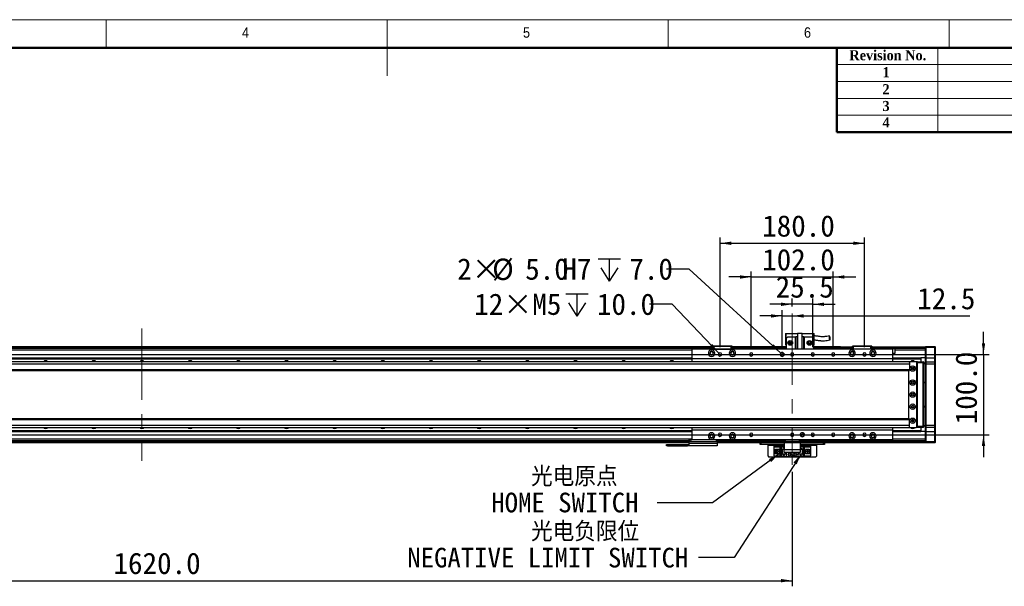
# Model space of a CAD drawing. Header units: millimetres. Extents: x 35 to 2905, y 35 to 2044.
# Tile 7 of 8: x 1012 to 2239, y 1338 to 2044. Entities that reach past the tile are written whole.
import ezdxf

# ---------------------------------------------------------------- set-up
doc = ezdxf.new("R2010")
doc.units = ezdxf.units.MM
doc.header["$LTSCALE"] = 7
doc.linetypes.add('CENTERX2', pattern=[20.32, 12.7, -2.54, 2.54, -2.54])
doc.layers.add('DIMNS', color=7, linetype='Continuous')
doc.styles.add('SLDTEXTSTYLE1', font='Gothic.ttf', dxfattribs={"width": 0.913})
doc.styles.add('SLDTEXTSTYLE2', font='timesbd.ttf', dxfattribs={"width": 0.933})
doc.styles.add('SLDTEXTSTYLE8', font='txt')
doc.styles.add('SLDTEXTSTYLE9', font='txt', dxfattribs={"bigfont": 'bigfont'})
doc.dimstyles.new('SLDDIMSTYLE0', dxfattribs={"dimtxt": 26.6, "dimasz": 14, "dimexe": 0, "dimexo": 0.0625, "dimgap": 6.65, "dimtad": 2, "dimdec": 1, "dimrnd": 1e-09, "dimzin": 4, "dimdsep": 46, "dimtxsty": 'SLDTEXTSTYLE8', "dimsah": 1, "dimcen": 0.09, "dimadec": 0, "dimazin": 1, "dimtfac": 1, "dimtdec": 1, "dimtofl": 0, "dimtmove": 0, "dimatfit": 3, "dimfxl": 0, "dimfrac": 2, "dimtolj": 1, "dimtzin": 12, "dimarcsym": 0})
doc.dimstyles.new('SLDDIMSTYLE1', dxfattribs={"dimtxt": 26.6, "dimasz": 14, "dimexe": 0, "dimexo": 0.0625, "dimgap": 6.65, "dimtad": 2, "dimdec": 1, "dimrnd": 1e-09, "dimzin": 4, "dimdsep": 46, "dimtxsty": 'SLDTEXTSTYLE8', "dimsah": 1, "dimcen": 0.09, "dimadec": 0, "dimazin": 1, "dimtfac": 1, "dimtdec": 1, "dimtmove": 0, "dimatfit": 0, "dimfxl": 0, "dimfrac": 2, "dimtolj": 1, "dimtzin": 12, "dimarcsym": 0})
doc.dimstyles.new('SLDDIMSTYLE2', dxfattribs={"dimtxt": 0.18, "dimasz": 14, "dimexe": 0, "dimexo": 0.0625, "dimgap": 0, "dimtad": 0, "dimtih": 1, "dimtoh": 1, "dimdec": 0, "dimrnd": 1e-09, "dimzin": 0, "dimdsep": 46, "dimtxsty": 'Standard', "dimsah": 1, "dimcen": 0.09, "dimadec": 0, "dimazin": 0, "dimtfac": 14, "dimtdec": 0, "dimtofl": 0, "dimtmove": 0, "dimatfit": 3, "dimfxl": 0, "dimfrac": 2, "dimtolj": 1, "dimtzin": 0, "dimarcsym": 0})
doc.dimstyles.new('SLDDIMSTYLE3', dxfattribs={"dimtxt": 26.6, "dimasz": 14, "dimexe": 0, "dimexo": 0.0625, "dimgap": 6.65, "dimtad": 2, "dimdec": 1, "dimrnd": 1e-09, "dimzin": 12, "dimdsep": 46, "dimtxsty": 'SLDTEXTSTYLE8', "dimsah": 1, "dimcen": 0.09, "dimadec": 0, "dimazin": 3, "dimtfac": 1, "dimtdec": 1, "dimtmove": 0, "dimatfit": 0, "dimfxl": 0, "dimfrac": 2, "dimtolj": 1, "dimtzin": 12, "dimarcsym": 0})
doc.dimstyles.new('SLDDIMSTYLE7', dxfattribs={"dimtxt": 26.6, "dimasz": 14, "dimexe": 0, "dimexo": 0.0625, "dimgap": 6.65, "dimtad": 0, "dimtih": 1, "dimtoh": 1, "dimdec": 1, "dimrnd": 1e-09, "dimzin": 4, "dimdsep": 46, "dimtxsty": 'SLDTEXTSTYLE8', "dimsah": 1, "dimcen": 0, "dimadec": 0, "dimazin": 1, "dimtfac": 1, "dimtdec": 1, "dimtofl": 0, "dimtmove": 0, "dimatfit": 3, "dimfxl": 0, "dimfrac": 2, "dimtolj": 1, "dimtzin": 12, "dimarcsym": 0})
doc.dimstyles.new('SLDDIMSTYLE8', dxfattribs={"dimtxt": 26.6, "dimasz": 14, "dimexe": 0, "dimexo": 0.0625, "dimgap": 6.65, "dimtad": 0, "dimtih": 1, "dimtoh": 1, "dimdec": 1, "dimrnd": 1e-09, "dimzin": 12, "dimdsep": 46, "dimtxsty": 'SLDTEXTSTYLE8', "dimsah": 1, "dimcen": 0, "dimadec": 0, "dimazin": 3, "dimtfac": 1, "dimtdec": 1, "dimtofl": 0, "dimtmove": 0, "dimatfit": 3, "dimfxl": 0, "dimfrac": 2, "dimtolj": 1, "dimtzin": 12, "dimarcsym": 0})

# ---------------------------------------------------------------- blocks, each defined once
blk = doc.blocks.new('_D_24')
at = {"layer": 'DIMNS'}
for p, q in [((2212.8, 1627), (2212.8, 1655)), ((453.5, 1627), (2219.8, 1627)), ((2212.8, 1627), (2212.8, 1527)), ((453.5, 1527), (2219.8, 1527)), ((2212.8, 1527), (2212.8, 1499))]:
    blk.add_line(p, q, dxfattribs=at)
for points in [[(2212.8, 1627), (2214.9, 1641), (2210.7, 1641)], [(2212.8, 1527), (2210.7, 1513), (2214.9, 1513)]]:
    blk.add_solid(points, dxfattribs=at)
at = {"layer": 'DIMNS', "insert": (2177.9, 1540), "char_height": 26.6, "attachment_point": 1, "rotation": 90, "style": 'SLDTEXTSTYLE8'}
blk.add_mtext('100.0', dxfattribs=at)
blk = doc.blocks.new('_D_29')
at = {"layer": 'DIMNS'}
for p, q in [((1923.6, 1635.9), (1923.6, 1730.5)), ((2025.6, 1635.9), (2025.6, 1730.5)), ((1923.6, 1723.5), (1895.6, 1723.5)), ((1923.6, 1723.5), (2025.6, 1723.5)), ((2025.6, 1723.5), (2053.6, 1723.5))]:
    blk.add_line(p, q, dxfattribs=at)
for points in [[(1923.6, 1723.5), (1909.6, 1725.6), (1909.6, 1721.4)], [(2025.6, 1723.5), (2039.6, 1721.4), (2039.6, 1725.6)]]:
    blk.add_solid(points, dxfattribs=at)
at = {"layer": 'DIMNS', "insert": (1937.1, 1758.4), "char_height": 26.6, "attachment_point": 1, "style": 'SLDTEXTSTYLE8'}
blk.add_mtext('102.0', dxfattribs=at)
blk = doc.blocks.new('_D_30')
at = {"layer": 'DIMNS'}
for p, q in [((1884.6, 1635.9), (1884.6, 1772.5)), ((2064.6, 1635.9), (2064.6, 1772.5)), ((1884.6, 1765.5), (2064.6, 1765.5))]:
    blk.add_line(p, q, dxfattribs=at)
for points in [[(1884.6, 1765.5), (1898.6, 1763.4), (1898.6, 1767.6)], [(2064.6, 1765.5), (2050.6, 1767.6), (2050.6, 1763.4)]]:
    blk.add_solid(points, dxfattribs=at)
at = {"layer": 'DIMNS', "insert": (1937.1, 1800.4), "char_height": 26.6, "attachment_point": 1, "style": 'SLDTEXTSTYLE8'}
blk.add_mtext('180.0', dxfattribs=at)
blk = doc.blocks.new('_D_31')
at = {"layer": 'DIMNS'}
for p, q in [((1962.1, 1635.9), (1962.1, 1682)), ((1962.1, 1675), (1934.1, 1675)), ((1962.1, 1675), (1974.6, 1675)), ((1974.6, 1675), (2195.9, 1675))]:
    blk.add_line(p, q, dxfattribs=at)
for points in [[(1962.1, 1675), (1948.1, 1677.1), (1948.1, 1672.9)], [(1974.6, 1675), (1988.6, 1672.9), (1988.6, 1677.1)]]:
    blk.add_solid(points, dxfattribs=at)
at = {"layer": 'DIMNS', "insert": (2130.3, 1709.9), "char_height": 26.6, "attachment_point": 1, "style": 'SLDTEXTSTYLE8'}
blk.add_mtext('12.5', dxfattribs=at)
blk = doc.blocks.new('_D_32')
at = {"layer": 'DIMNS'}
for p, q in [((1974.6, 1686.8), (1974.6, 1696.5)), ((2000.1, 1635.9), (2000.1, 1696.5)), ((1974.6, 1689.5), (1946.6, 1689.5)), ((2000.1, 1689.5), (1974.6, 1689.5)), ((2000.1, 1689.5), (2028.1, 1689.5))]:
    blk.add_line(p, q, dxfattribs=at)
for points in [[(1974.6, 1689.5), (1960.6, 1691.6), (1960.6, 1687.4)], [(2000.1, 1689.5), (2014.1, 1687.4), (2014.1, 1691.6)]]:
    blk.add_solid(points, dxfattribs=at)
at = {"layer": 'DIMNS', "insert": (1953.9, 1724.4), "char_height": 26.6, "attachment_point": 1, "style": 'SLDTEXTSTYLE8'}
blk.add_mtext('25.5', dxfattribs=at)
blk = doc.blocks.new('SW_SYMBOL_HOLE_DEPTH')
at = {"layer": 'DIMNS', "color": 0}
for p, q in [((0, 6125), (5600, 6125)), ((2800, 6125), (2800, 525)), ((700, 3885), (2800, 525)), ((4900, 3885), (2800, 525))]:
    blk.add_line(p, q, dxfattribs=at)
blk = doc.blocks.new('_D_33')
at = {"layer": 'DIMNS'}
for p, q in [((1846, 1733.4), (1818, 1733.4)), ((1960.2, 1628.7), (1846, 1733.4))]:
    blk.add_line(p, q, dxfattribs=at)
blk.add_solid([(1960.2, 1628.7), (1951.3, 1639.7), (1948.5, 1636.6)], dxfattribs=at)
at = {"layer": 'DIMNS', "xscale": 0.004985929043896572, "yscale": 0.004985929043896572, "zscale": 0.004985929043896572}
blk.add_blockref('SW_SYMBOL_HOLE_DEPTH', (1732.7, 1715.6), dxfattribs=at)
at = {"layer": 'DIMNS', "char_height": 26.6, "attachment_point": 1, "style": 'SLDTEXTSTYLE8'}
for s, insert in [('2×', (1557.2, 1746.7)), ('%%c', (1600.8, 1746.4)), ('5.0', (1641.9, 1746.7)), ('H7', (1688.2, 1746.7)), ('7.0', (1771.7, 1746.7))]:
    blk.add_mtext(s, dxfattribs=dict(at, insert=insert))
blk = doc.blocks.new('_D_34')
at = {"layer": 'DIMNS'}
for p, q in [((1974.6, 1480.6), (1974.6, 1338.2)), ((354.6, 1467.1), (354.6, 1338.2)), ((354.6, 1345.2), (1974.6, 1345.2))]:
    blk.add_line(p, q, dxfattribs=at)
for points in [[(354.6, 1345.2), (368.6, 1343.1), (368.6, 1347.3)], [(1974.6, 1345.2), (1960.6, 1347.3), (1960.6, 1343.1)]]:
    blk.add_solid(points, dxfattribs=at)
at = {"layer": 'DIMNS', "insert": (1129.1, 1380.1), "char_height": 26.6, "attachment_point": 1, "style": 'SLDTEXTSTYLE8'}
blk.add_mtext('1620.0', dxfattribs=at)
blk = doc.blocks.new('_D_35')
at = {"layer": 'DIMNS'}
for p, q in [((1824.9, 1689.5), (1796.9, 1689.5)), ((1883.1, 1628.5), (1824.9, 1689.5))]:
    blk.add_line(p, q, dxfattribs=at)
blk.add_solid([(1883.1, 1628.5), (1875, 1640.1), (1871.9, 1637.2)], dxfattribs=at)
at = {"layer": 'DIMNS', "xscale": 0.004985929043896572, "yscale": 0.004985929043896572, "zscale": 0.004985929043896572}
blk.add_blockref('SW_SYMBOL_HOLE_DEPTH', (1692.4, 1671.9), dxfattribs=at)
at = {"layer": 'DIMNS', "char_height": 26.6, "attachment_point": 1, "style": 'SLDTEXTSTYLE8'}
for s, insert in [('12×M5', (1578.4, 1702.9)), ('10.0', (1731.3, 1702.9))]:
    blk.add_mtext(s, dxfattribs=dict(at, insert=insert))
blk = doc.blocks.new('SW_NOTE_6')
at = {"layer": 'DIMNS', "color": 0, "char_height": 24.5, "attachment_point": 2}
for s, insert, style in [(' 光电原点', (-114.1, 45.2), 'SLDTEXTSTYLE9'), ('HOME SWITCH', (-114.9, 12.8), 'SLDTEXTSTYLE8')]:
    blk.add_mtext(s, dxfattribs=dict(at, insert=insert, style=style))
blk = doc.blocks.new('SW_NOTE_7')
at = {"layer": 'DIMNS', "color": 0, "char_height": 24.5, "attachment_point": 2}
for s, insert, style in [('    光电负限位', (-185.1, 44.7), 'SLDTEXTSTYLE9'), ('NEGATIVE LIMIT SWITCH', (-187.9, 12.3), 'SLDTEXTSTYLE8')]:
    blk.add_mtext(s, dxfattribs=dict(at, insert=insert, style=style))
blk = doc.blocks.new('SW_DOWELSYMBOL_5')
at = {"linetype": 'Continuous', "lineweight": 18}
h = blk.add_hatch(color=0, dxfattribs=at)
edge = h.paths.add_edge_path(flags=0)
edge.add_arc((0, 0), 2.5, 180, 270)
edge.add_line((0, -2.5), (0, 0))
edge.add_line((0, 0), (-2.5, 0))
h = blk.add_hatch(color=0, dxfattribs=at)
edge = h.paths.add_edge_path(flags=0)
edge.add_arc((0, 0), 2.5, 0, 90)
edge.add_line((0, 2.5), (0, 0))
edge.add_line((0, 0), (2.5, 0))
at = {"layer": 'DIMNS', "color": 0}
blk.add_circle((0, 0), 2.5, dxfattribs=at)
blk = doc.blocks.new('SW_DOWELSYMBOL_6')
at = {"linetype": 'Continuous', "lineweight": 18}
h = blk.add_hatch(color=0, dxfattribs=at)
edge = h.paths.add_edge_path(flags=0)
edge.add_arc((0, 0), 2.5, 180, 270)
edge.add_line((0, -2.5), (0, 0))
edge.add_line((0, 0), (-2.5, 0))
h = blk.add_hatch(color=0, dxfattribs=at)
edge = h.paths.add_edge_path(flags=0)
edge.add_arc((0, 0), 2.5, 0, 90)
edge.add_line((0, 2.5), (0, 0))
edge.add_line((0, 0), (2.5, 0))
at = {"layer": 'DIMNS', "color": 0}
blk.add_circle((0, 0), 2.5, dxfattribs=at)

msp = doc.modelspace()

# ---------------------------------------------------------------- linework, layer by layer
at = {"color": 7, "linetype": 'Continuous', "lineweight": 18}
for p, q in [((2905, 2044), (35, 2044)), ((1120, 2009), (1120, 2044)), ((1470, 2044), (1470, 1974)), ((1820, 2009), (1820, 2044)), ((2170, 2044), (2170, 2009)), ((70, 2009), (2870, 2009)), ((2156, 2009), (2156, 1904)), ((2030, 1988), (2870, 1988)), ((2030, 1967), (2870, 1967)), ((2030, 1946), (2870, 1946)), ((2030, 1925), (2870, 1925))]:
    msp.add_line(p, q, dxfattribs=at)
at = {"color": 7, "linetype": 'Continuous', "lineweight": 50}
for p, q in [((2870, 2009), (70, 2009)), ((2030, 2009), (2030, 1904)), ((2870, 1904), (2030, 1904))]:
    msp.add_line(p, q, dxfattribs=at)
at = {"color": 7, "linetype": 'Continuous', "lineweight": 25}
for p, q in [((1966.07, 1653.28), (1967.07, 1653.28)), ((1966.07, 1653.28), (1966.07, 1638.88)), ((1967.07, 1646.88), (1967.07, 1653.28)), ((1967.07, 1653.28), (1981.07, 1653.28)), ((1969.07, 1648.88), (1967.07, 1646.88)), ((1967.07, 1646.88), (1967.07, 1633.48)), ((1969.07, 1648.88), (1978.57, 1648.88)), ((1978.57, 1633.48), (1978.57, 1648.88)), ((1978.57, 1648.88), (1979.07, 1648.88)), ((1979.07, 1648.88), (1979.07, 1633.48)), ((1981.07, 1648.88), (1979.07, 1648.88)), ((1981.07, 1653.48), (1981.07, 1633.48)), ((1981.07, 1653.48), (1987.07, 1653.48)), ((1987.07, 1633.48), (1987.07, 1653.48)), ((1987.07, 1653.28), (2001.07, 1653.28)), ((1989.07, 1648.88), (1987.07, 1648.88)), ((1989.07, 1633.48), (1989.07, 1648.88)), ((1989.07, 1648.88), (1989.57, 1648.88)), ((1989.57, 1648.88), (1999.07, 1648.88)), ((1989.57, 1648.88), (1989.57, 1633.48)), ((2001.07, 1646.88), (1999.07, 1648.88)), ((2001.07, 1653.28), (2002.07, 1653.28)), ((2001.07, 1653.28), (2001.07, 1646.88)), ((2001.07, 1646.88), (2001.07, 1633.48)), ((2002.07, 1638.88), (2002.07, 1653.28)), ((453.57, 1636.78), (1875.57, 1636.78)), ((453.57, 1636.58), (1875.57, 1636.58)), ((453.57, 1636.48), (1875.57, 1636.48)), ((1875.57, 1634.49), (453.57, 1634.49)), ((2099.57, 1633.48), (1849.57, 1633.48)), ((1849.57, 1633.48), (1849.57, 1621.48)), ((1875.57, 1637.19), (1875.87, 1637.49)), ((1875.57, 1633.49), (1875.57, 1637.19)), ((1876.57, 1637.19), (1875.57, 1637.19)), ((1876.57, 1633.49), (1875.57, 1633.49)), ((1875.57, 1633.49), (1875.57, 1633.48)), ((1875.87, 1637.49), (1876.7, 1637.49)), ((1876.57, 1637.19), (1876.7, 1637.49)), ((1876.57, 1637.19), (1876.57, 1633.49)), ((1898.57, 1637.19), (1876.57, 1637.19)), ((1876.57, 1633.49), (1898.57, 1633.49)), ((1876.7, 1637.49), (1898.45, 1637.49)), ((1898.57, 1637.19), (1898.45, 1637.49)), ((1898.45, 1637.49), (1899.27, 1637.49)), ((1898.57, 1633.49), (1898.57, 1637.19)), ((1899.57, 1637.19), (1898.57, 1637.19)), ((1899.57, 1633.49), (1898.57, 1633.49)), ((1899.27, 1637.49), (1899.57, 1637.19)), ((1899.57, 1637.19), (1899.57, 1633.49)), ((1899.57, 1636.78), (1967.07, 1636.78)), ((1899.57, 1636.58), (1967.07, 1636.58)), ((1899.57, 1636.48), (1967.07, 1636.48)), ((1967.07, 1634.49), (1899.57, 1634.49)), ((1899.57, 1633.49), (1899.57, 1633.48)), ((1966.07, 1638.88), (1967.07, 1638.88)), ((2001.07, 1638.88), (2002.07, 1638.88)), ((2001.07, 1636.78), (2034.57, 1636.78)), ((2001.07, 1636.58), (2034.57, 1636.58)), ((2001.07, 1636.48), (2049.57, 1636.48)), ((2049.57, 1634.49), (2001.07, 1634.49)), ((2034.57, 1636.78), (2034.57, 1636.58)), ((2034.57, 1636.48), (2034.57, 1636.58)), ((2049.57, 1637.18), (2049.87, 1637.48)), ((2049.57, 1633.48), (2049.57, 1637.18)), ((2050.57, 1637.18), (2049.57, 1637.18)), ((2049.87, 1637.48), (2050.7, 1637.48)), ((2050.57, 1637.18), (2050.7, 1637.48)), ((2050.57, 1637.18), (2050.57, 1633.48)), ((2072.57, 1637.18), (2050.57, 1637.18)), ((2050.7, 1637.48), (2072.45, 1637.48)), ((2072.57, 1637.18), (2072.45, 1637.48)), ((2072.45, 1637.48), (2073.27, 1637.48)), ((2072.57, 1633.48), (2072.57, 1637.18)), ((2073.57, 1637.18), (2072.57, 1637.18)), ((2073.27, 1637.48), (2073.57, 1637.18)), ((2073.57, 1637.18), (2073.57, 1633.48)), ((2073.57, 1636.48), (2140.57, 1636.48)), ((2140.57, 1634.49), (2073.57, 1634.49)), ((2099.57, 1633.48), (2099.57, 1621.48)), ((2140.57, 1632.49), (2102.21, 1632.49)), ((2102.21, 1632.49), (2102.21, 1628.38)), ((2140.57, 1636.68), (2140.87, 1636.98)), ((2140.57, 1635.48), (2140.57, 1636.68)), ((2140.57, 1635.48), (2140.87, 1635.48)), ((2140.57, 1622.98), (2140.57, 1635.48)), ((2140.87, 1636.98), (2140.87, 1635.48)), ((2140.87, 1636.98), (2152.27, 1636.98)), ((2140.87, 1635.48), (2140.87, 1622.98)), ((2152.27, 1635.48), (2140.87, 1635.48)), ((2152.27, 1635.48), (2152.27, 1636.98)), ((2152.27, 1636.98), (2152.57, 1636.68)), ((2152.27, 1622.98), (2152.27, 1635.48)), ((2152.27, 1635.48), (2152.57, 1635.48)), ((2152.57, 1636.68), (2152.57, 1635.48)), ((2152.57, 1635.48), (2152.57, 1622.98)), ((479.57, 1622.99), (1849.57, 1622.99)), ((479.57, 1622.7), (1849.57, 1622.7)), ((479.57, 1621.8), (1849.57, 1621.8)), ((479.57, 1621.5), (1849.57, 1621.5)), ((2099.57, 1621.48), (1849.57, 1621.48)), ((1849.57, 1621.48), (1849.57, 1617.98)), ((1884.57, 1626.98), (1882.47, 1626.98)), ((1884.57, 1626.98), (1886.67, 1626.98)), ((1923.57, 1626.98), (1921.47, 1626.98)), ((1923.57, 1626.98), (1925.67, 1626.98)), ((1962.07, 1626.98), (1959.57, 1626.98)), ((1962.07, 1626.98), (1964.57, 1626.98)), ((1974.57, 1626.98), (1972.47, 1626.98)), ((1974.57, 1626.98), (1976.67, 1626.98)), ((2000.07, 1626.98), (1997.97, 1626.98)), ((2000.07, 1626.98), (2002.17, 1626.98)), ((2025.57, 1626.98), (2023.47, 1626.98)), ((2025.57, 1626.98), (2027.67, 1626.98)), ((2064.57, 1626.98), (2062.47, 1626.98)), ((2064.57, 1626.98), (2066.67, 1626.98)), ((2102.21, 1628.38), (2099.57, 1628.38)), ((2099.57, 1622.99), (2134.57, 1622.99)), ((2099.57, 1622.7), (2134.57, 1622.7)), ((2099.57, 1621.8), (2134.57, 1621.8)), ((2099.57, 1621.5), (2134.57, 1621.5)), ((2099.57, 1621.48), (2099.57, 1617.98)), ((2134.57, 1622.99), (2134.57, 1622.7)), ((2140.57, 1622.99), (2134.57, 1622.99)), ((2134.57, 1622.7), (2134.57, 1621.8)), ((2134.57, 1621.8), (2134.57, 1621.5)), ((2134.57, 1621.5), (2134.57, 1617.98)), ((2140.57, 1622.98), (2140.87, 1622.98)), ((2140.57, 1617.68), (2140.57, 1622.98)), ((2140.87, 1622.98), (2140.87, 1617.98)), ((2140.87, 1622.98), (2152.27, 1622.98)), ((2152.27, 1617.98), (2152.27, 1622.98)), ((2152.27, 1622.98), (2152.57, 1622.98)), ((2152.57, 1622.98), (2152.57, 1617.68)), ((2120.07, 1617.98), (209.57, 1617.98)), ((2120.57, 1614.98), (209.57, 1614.98)), ((2120.57, 1607.98), (209.57, 1607.98)), ((209.57, 1606.98), (2120.57, 1606.98)), ((2120.07, 1617.98), (2119.57, 1617.48)), ((2119.57, 1617.48), (2119.57, 1617.35)), ((2119.57, 1606.98), (2119.57, 1546.98)), ((2129.07, 1617.98), (2120.07, 1617.98)), ((2120.57, 1617.35), (2120.57, 1614.98)), ((2120.57, 1614.98), (2120.57, 1607.98)), ((2120.57, 1607.98), (2120.57, 1606.98)), ((2125.72, 1609.98), (2123.43, 1609.98)), ((2129.57, 1617.48), (2129.07, 1617.98)), ((2129.07, 1617.98), (2130.57, 1617.98)), ((2130.57, 1617.68), (2129.37, 1617.68)), ((2129.57, 1536.48), (2129.57, 1617.48)), ((2130.07, 1615.98), (2129.57, 1615.98)), ((2130.07, 1537.98), (2130.07, 1615.98)), ((2130.57, 1617.98), (2137.77, 1617.98)), ((2130.57, 1616.48), (2130.57, 1617.98)), ((2137.77, 1616.48), (2130.57, 1616.48)), ((2130.57, 1537.48), (2130.57, 1616.48)), ((2137.77, 1616.48), (2137.77, 1617.98)), ((2138.07, 1617.68), (2137.77, 1617.98)), ((2137.77, 1537.48), (2137.77, 1616.48)), ((2138.07, 1616.48), (2137.77, 1616.48)), ((2138.07, 1617.68), (2138.07, 1616.48)), ((2138.07, 1616.48), (2138.07, 1537.48)), ((2138.07, 1616.48), (2140.57, 1616.48)), ((2140.57, 1615.48), (2138.07, 1615.48)), ((2140.87, 1617.98), (2140.57, 1617.68)), ((2140.57, 1614.98), (2140.57, 1617.68)), ((2140.57, 1538.98), (2140.57, 1614.98)), ((2140.87, 1614.98), (2140.57, 1614.98)), ((2140.87, 1617.98), (2140.87, 1614.98)), ((2140.87, 1617.98), (2152.27, 1617.98)), ((2140.87, 1614.98), (2140.87, 1538.98)), ((2152.27, 1614.98), (2140.87, 1614.98)), ((2152.27, 1614.98), (2152.27, 1617.98)), ((2152.27, 1617.98), (2152.57, 1617.68)), ((2152.27, 1538.98), (2152.27, 1614.98)), ((2152.27, 1614.98), (2152.57, 1614.98)), ((2152.57, 1617.68), (2152.57, 1614.98)), ((2152.57, 1614.98), (2152.57, 1538.98)), ((2138.07, 1592.48), (2140.57, 1592.48)), ((2140.57, 1591.48), (2138.07, 1591.48)), ((2138.07, 1562.48), (2140.57, 1562.48)), ((2140.57, 1561.48), (2138.07, 1561.48)), ((2120.57, 1546.98), (209.57, 1546.98)), ((209.57, 1545.98), (2120.57, 1545.98)), ((2120.57, 1545.98), (2120.57, 1546.98)), ((2120.57, 1538.98), (2120.57, 1545.98)), ((209.57, 1538.98), (2120.57, 1538.98)), ((209.57, 1535.98), (2120.07, 1535.98)), ((1849.57, 1535.98), (1849.57, 1532.48)), ((2099.57, 1535.98), (2099.57, 1532.48)), ((2119.57, 1536.62), (2119.57, 1536.48)), ((2119.57, 1536.48), (2120.07, 1535.98)), ((2120.07, 1535.98), (2129.07, 1535.98)), ((2120.57, 1536.62), (2120.57, 1538.98)), ((2123.43, 1543.98), (2125.72, 1543.98)), ((2129.07, 1535.98), (2129.57, 1536.48)), ((2130.57, 1535.98), (2129.07, 1535.98)), ((2129.37, 1536.28), (2130.57, 1536.28)), ((2129.57, 1537.98), (2130.07, 1537.98)), ((2130.57, 1537.48), (2137.77, 1537.48)), ((2130.57, 1535.98), (2130.57, 1537.48)), ((2137.77, 1535.98), (2130.57, 1535.98)), ((2134.57, 1535.98), (2134.57, 1532.46)), ((2137.77, 1535.98), (2137.77, 1537.48)), ((2138.07, 1537.48), (2137.77, 1537.48)), ((2138.07, 1536.28), (2137.77, 1535.98)), ((2138.07, 1538.48), (2140.57, 1538.48)), ((2138.07, 1537.48), (2138.07, 1536.28)), ((2140.57, 1537.48), (2138.07, 1537.48)), ((2140.57, 1536.28), (2140.57, 1538.98)), ((2140.87, 1538.98), (2140.57, 1538.98)), ((2140.87, 1535.98), (2140.57, 1536.28)), ((2140.57, 1530.98), (2140.57, 1536.28)), ((2140.87, 1538.98), (2140.87, 1535.98)), ((2140.87, 1538.98), (2152.27, 1538.98)), ((2152.27, 1535.98), (2140.87, 1535.98)), ((2140.87, 1535.98), (2140.87, 1530.98)), ((2152.27, 1535.98), (2152.27, 1538.98)), ((2152.27, 1538.98), (2152.57, 1538.98)), ((2152.27, 1535.98), (2152.57, 1536.28)), ((2152.27, 1530.98), (2152.27, 1535.98)), ((2152.57, 1538.98), (2152.57, 1536.28)), ((2152.57, 1536.28), (2152.57, 1530.98)), ((479.57, 1532.46), (1849.57, 1532.46)), ((479.57, 1532.17), (1849.57, 1532.17)), ((479.57, 1531.27), (1849.57, 1531.27)), ((479.57, 1530.98), (1849.57, 1530.98)), ((2099.57, 1532.48), (1849.57, 1532.48)), ((1849.57, 1532.48), (1849.57, 1520.48)), ((1884.57, 1526.98), (1882.47, 1526.98)), ((1884.57, 1526.98), (1886.67, 1526.98)), ((1923.57, 1526.98), (1921.47, 1526.98)), ((1923.57, 1526.98), (1925.67, 1526.98)), ((1974.57, 1526.98), (1972.47, 1526.98)), ((1974.57, 1526.98), (1976.67, 1526.98)), ((1987.07, 1526.98), (1984.57, 1526.98)), ((1987.07, 1526.98), (1989.57, 1526.98)), ((2000.07, 1526.98), (1997.97, 1526.98)), ((2000.07, 1526.98), (2002.17, 1526.98)), ((2025.57, 1526.98), (2023.47, 1526.98)), ((2025.57, 1526.98), (2027.67, 1526.98)), ((2064.57, 1526.98), (2062.47, 1526.98)), ((2064.57, 1526.98), (2066.67, 1526.98)), ((2099.57, 1532.48), (2099.57, 1520.48)), ((2099.57, 1532.46), (2134.57, 1532.46)), ((2099.57, 1532.17), (2134.57, 1532.17)), ((2099.57, 1531.27), (2134.57, 1531.27)), ((2099.57, 1530.98), (2134.57, 1530.98)), ((2134.57, 1532.46), (2134.57, 1532.17)), ((2134.57, 1532.17), (2134.57, 1531.27)), ((2134.57, 1531.27), (2134.57, 1530.98)), ((2140.57, 1530.98), (2134.57, 1530.98)), ((2140.87, 1530.98), (2140.57, 1530.98)), ((2140.57, 1518.48), (2140.57, 1530.98)), ((2140.87, 1530.98), (2152.27, 1530.98)), ((2140.87, 1530.98), (2140.87, 1518.48)), ((2152.57, 1530.98), (2152.27, 1530.98)), ((2152.27, 1518.48), (2152.27, 1530.98)), ((2152.57, 1530.98), (2152.57, 1518.48)), ((1846.07, 1519.48), (485.07, 1519.48)), ((1846.07, 1516.98), (485.07, 1516.98)), ((1818.07, 1512.98), (1818.07, 1514.98)), ((1818.07, 1514.98), (1819.07, 1514.98)), ((1819.07, 1512.98), (1818.07, 1512.98)), ((1819.07, 1514.98), (1819.07, 1512.98)), ((1819.07, 1514.98), (1844.07, 1514.98)), ((1819.07, 1512.98), (1844.07, 1512.98)), ((1844.07, 1512.98), (1844.07, 1514.98)), ((1844.07, 1514.98), (1846.07, 1514.98)), ((1846.07, 1512.98), (1844.07, 1512.98)), ((1846.07, 1518.48), (1846.07, 1520.48)), ((1846.07, 1520.48), (1847.07, 1520.48)), ((1847.07, 1518.48), (1846.07, 1518.48)), ((1846.07, 1516.65), (1846.07, 1518.48)), ((1846.07, 1516.65), (1881.07, 1516.65)), ((1846.07, 1512.98), (1846.07, 1516.65)), ((1881.07, 1512.98), (1846.07, 1512.98)), ((1847.07, 1520.48), (1847.07, 1518.48)), ((1847.07, 1520.48), (1849.57, 1520.48)), ((1847.07, 1518.48), (1880.07, 1518.48)), ((2099.57, 1520.48), (1849.57, 1520.48)), ((1880.07, 1518.48), (1880.07, 1520.48)), ((1881.07, 1518.48), (1880.07, 1518.48)), ((1881.07, 1520.48), (1881.07, 1518.48)), ((1964.57, 1519.48), (1881.07, 1519.48)), ((1881.07, 1518.48), (1881.07, 1516.65)), ((1964.57, 1516.98), (1881.07, 1516.98)), ((1881.07, 1516.65), (1881.07, 1512.98)), ((1934.57, 1514.98), (1934.57, 1516.98)), ((1935.57, 1514.98), (1934.57, 1514.98)), ((1935.57, 1516.98), (1935.57, 1514.98)), ((1964.57, 1514.98), (1935.57, 1514.98)), ((1944.57, 1514.98), (1944.57, 1513.98)), ((1944.57, 1500.18), (1944.57, 1513.98)), ((1951.87, 1511.88), (1951.87, 1512.68)), ((1951.87, 1512.68), (1961.07, 1512.68)), ((1960.17, 1511.88), (1951.87, 1511.88)), ((1951.87, 1511.88), (1951.87, 1511.38)), ((1959.67, 1511.38), (1951.87, 1511.38)), ((1951.87, 1508.78), (1951.87, 1511.38)), ((1951.87, 1508.78), (1958.07, 1508.78)), ((1951.87, 1503.18), (1951.87, 1508.78)), ((1953.17, 1503.18), (1953.17, 1508.78)), ((1953.67, 1508.43), (1953.67, 1508.78)), ((1958.07, 1508.78), (1958.07, 1503.18)), ((1959.67, 1511.38), (1960.17, 1511.88)), ((1959.67, 1500.58), (1959.67, 1511.38)), ((1960.17, 1500.08), (1960.17, 1511.88)), ((1961.07, 1512.68), (1961.07, 1508.98)), ((1961.07, 1512.68), (1964.57, 1512.68)), ((1961.07, 1508.98), (1964.57, 1508.98)), ((1961.07, 1508.98), (1961.07, 1502.98)), ((1961.57, 1508.98), (1961.57, 1502.98)), ((1961.87, 1508.98), (1961.87, 1502.98)), ((1963.47, 1511.18), (1963.67, 1511.18)), ((1964.07, 1509.98), (1963.47, 1511.18)), ((1963.67, 1511.58), (1964.47, 1511.58)), ((1963.67, 1511.18), (1963.67, 1511.58)), ((1964.57, 1510.98), (1964.07, 1509.98)), ((1964.47, 1511.58), (1964.47, 1511.18)), ((1964.47, 1511.18), (1964.57, 1511.18)), ((1964.57, 1518.48), (1964.57, 1520.48)), ((1965.57, 1518.48), (1964.57, 1518.48)), ((1964.57, 1516.98), (1964.57, 1518.48)), ((1984.57, 1516.98), (1964.57, 1516.98)), ((1964.57, 1516.98), (1964.57, 1508.48)), ((1965.57, 1520.48), (1965.57, 1518.48)), ((1983.57, 1518.48), (1965.57, 1518.48)), ((1983.57, 1518.48), (1983.57, 1520.48)), ((1984.57, 1518.48), (1983.57, 1518.48)), ((1984.57, 1520.48), (1984.57, 1518.48)), ((2140.57, 1519.48), (1984.57, 1519.48)), ((1984.57, 1518.48), (1984.57, 1516.98)), ((1984.57, 1516.98), (1984.57, 1508.48)), ((2140.57, 1516.98), (1984.57, 1516.98)), ((2013.57, 1514.98), (1984.57, 1514.98)), ((1984.57, 1512.68), (1988.07, 1512.68)), ((1984.57, 1510.58), (1985.07, 1511.58)), ((1984.67, 1510.38), (1984.57, 1510.38)), ((1984.57, 1508.98), (1988.07, 1508.98)), ((1984.67, 1509.98), (1984.67, 1510.38)), ((1985.47, 1509.98), (1984.67, 1509.98)), ((1985.07, 1511.58), (1985.67, 1510.38)), ((1985.47, 1510.38), (1985.47, 1509.98)), ((1985.67, 1510.38), (1985.47, 1510.38)), ((1987.27, 1502.98), (1987.27, 1508.98)), ((1987.57, 1502.98), (1987.57, 1508.98)), ((1988.07, 1508.98), (1988.07, 1512.68)), ((1988.07, 1512.68), (1997.27, 1512.68)), ((1988.07, 1502.98), (1988.07, 1508.98)), ((1997.27, 1511.88), (1988.97, 1511.88)), ((1988.97, 1511.88), (1989.47, 1511.38)), ((1988.97, 1511.88), (1988.97, 1500.08)), ((1989.47, 1511.38), (1989.47, 1500.58)), ((1997.27, 1511.38), (1989.47, 1511.38)), ((1991.07, 1508.78), (1997.27, 1508.78)), ((1991.07, 1503.18), (1991.07, 1508.78)), ((1995.47, 1508.78), (1995.47, 1508.43)), ((1995.97, 1508.78), (1995.97, 1503.18)), ((1997.27, 1512.68), (1997.27, 1511.88)), ((1997.27, 1511.38), (1997.27, 1511.88)), ((1997.27, 1511.38), (1997.27, 1508.78)), ((1997.27, 1508.78), (1997.27, 1503.18)), ((2004.57, 1513.98), (2004.57, 1514.98)), ((2004.57, 1513.98), (2004.57, 1500.18)), ((2013.57, 1514.98), (2013.57, 1516.98)), ((2014.57, 1514.98), (2013.57, 1514.98)), ((2014.57, 1516.98), (2014.57, 1514.98)), ((2140.87, 1518.48), (2140.57, 1518.48)), ((2140.57, 1517.28), (2140.57, 1518.48)), ((2140.87, 1516.98), (2140.57, 1517.28)), ((2140.57, 1517.28), (2140.57, 1516.98)), ((2140.87, 1518.48), (2140.87, 1516.98)), ((2140.87, 1518.48), (2152.27, 1518.48)), ((2152.27, 1516.98), (2140.87, 1516.98)), ((2152.27, 1516.98), (2152.27, 1518.48)), ((2152.57, 1518.48), (2152.27, 1518.48)), ((2152.57, 1517.28), (2152.27, 1516.98)), ((2152.57, 1518.48), (2152.57, 1517.28)), ((1944.57, 1500.18), (1945.57, 1499.18)), ((2003.57, 1499.18), (1945.57, 1499.18)), ((1958.07, 1503.18), (1951.87, 1503.18)), ((1951.87, 1500.58), (1951.87, 1503.18)), ((1951.87, 1500.58), (1959.67, 1500.58)), ((1951.87, 1500.58), (1951.87, 1500.08)), ((1951.87, 1500.08), (1960.17, 1500.08)), ((1951.87, 1499.28), (1951.87, 1500.08)), ((1961.07, 1499.28), (1951.87, 1499.28)), ((1958.07, 1508.43), (1953.67, 1508.43)), ((1953.67, 1503.53), (1953.67, 1508.43)), ((1953.67, 1503.18), (1953.67, 1503.53)), ((1953.67, 1503.53), (1958.07, 1503.53)), ((1954.63, 1506.78), (1954.63, 1505.18)), ((1956.47, 1506.78), (1954.63, 1506.78)), ((1954.63, 1505.18), (1956.47, 1505.18)), ((1956.47, 1506.78), (1956.47, 1505.18)), ((1960.17, 1500.08), (1959.67, 1500.58)), ((1961.07, 1502.98), (1961.07, 1499.28)), ((1967.07, 1502.98), (1961.07, 1502.98)), ((1967.07, 1499.28), (1961.07, 1499.28)), ((1963.47, 1501.58), (1963.67, 1501.58)), ((1964.07, 1500.38), (1963.47, 1501.58)), ((1963.67, 1501.98), (1964.47, 1501.98)), ((1963.67, 1501.58), (1963.67, 1501.98)), ((1964.67, 1501.58), (1964.07, 1500.38)), ((1964.47, 1501.98), (1964.47, 1501.58)), ((1964.47, 1501.58), (1964.67, 1501.58)), ((1964.57, 1508.48), (1984.57, 1508.48)), ((1964.57, 1504.98), (1964.57, 1508.48)), ((1984.57, 1504.98), (1964.57, 1504.98)), ((1966.27, 1502.98), (1966.27, 1504.98)), ((1966.57, 1502.98), (1966.57, 1504.98)), ((1967.07, 1504.98), (1967.07, 1502.98)), ((1967.07, 1502.98), (1967.07, 1499.28)), ((1972.57, 1499.28), (1967.07, 1499.28)), ((1974.57, 1501.28), (1974.57, 1504.98)), ((1982.07, 1499.28), (1976.57, 1499.28)), ((1982.07, 1502.98), (1982.07, 1504.98)), ((1982.07, 1499.28), (1982.07, 1502.98)), ((1988.07, 1502.98), (1982.07, 1502.98)), ((1988.07, 1499.28), (1982.07, 1499.28)), ((1982.57, 1504.98), (1982.57, 1502.98)), ((1982.87, 1504.98), (1982.87, 1502.98)), ((1984.47, 1500.78), (1985.07, 1501.98)), ((1984.67, 1500.78), (1984.47, 1500.78)), ((1984.57, 1508.48), (1984.57, 1504.98)), ((1984.67, 1500.38), (1984.67, 1500.78)), ((1985.47, 1500.38), (1984.67, 1500.38)), ((1985.07, 1501.98), (1985.67, 1500.78)), ((1985.47, 1500.78), (1985.47, 1500.38)), ((1985.67, 1500.78), (1985.47, 1500.78)), ((1988.07, 1499.28), (1988.07, 1502.98)), ((1997.27, 1499.28), (1988.07, 1499.28)), ((1989.47, 1500.58), (1988.97, 1500.08)), ((1988.97, 1500.08), (1997.27, 1500.08)), ((1989.47, 1500.58), (1997.27, 1500.58)), ((1995.47, 1508.43), (1991.07, 1508.43)), ((1991.07, 1503.53), (1995.47, 1503.53)), ((1997.27, 1503.18), (1991.07, 1503.18)), ((1992.67, 1505.18), (1992.67, 1506.78)), ((1994.51, 1506.78), (1992.67, 1506.78)), ((1992.67, 1505.18), (1994.51, 1505.18)), ((1994.51, 1505.18), (1994.51, 1506.78)), ((1995.47, 1508.43), (1995.47, 1503.53)), ((1995.47, 1503.53), (1995.47, 1503.18)), ((1997.27, 1503.18), (1997.27, 1500.58)), ((1997.27, 1500.08), (1997.27, 1500.58)), ((1997.27, 1500.08), (1997.27, 1499.28)), ((2003.57, 1499.18), (2004.57, 1500.18))]:
    msp.add_line(p, q, dxfattribs=at)
at = {"color": 8, "linetype": 'Continuous', "lineweight": 25}
for p, q in [((1875.57, 1635.98), (453.57, 1635.98)), ((1849.57, 1632.49), (479.57, 1632.49)), ((1967.07, 1635.98), (1899.57, 1635.98)), ((2049.57, 1635.98), (2001.07, 1635.98)), ((2140.57, 1635.98), (2073.57, 1635.98)), ((1849.57, 1521.48), (479.57, 1521.48)), ((2140.57, 1521.48), (2099.57, 1521.48)), ((1846.07, 1517.98), (485.07, 1517.98)), ((1964.57, 1517.98), (1881.07, 1517.98)), ((1944.57, 1513.98), (1964.57, 1513.98)), ((2140.57, 1517.98), (1984.57, 1517.98)), ((1984.57, 1513.98), (2004.57, 1513.98))]:
    msp.add_line(p, q, dxfattribs=at)
at = {"color": 7, "linetype": 'Continuous', "lineweight": 25, "flags": 128}
msp.add_lwpolyline([(2098.94, 1633.48), (2098.94, 1633.74), (2099.04, 1634.09), (2099.27, 1634.33), (2099.6, 1634.43), (2100.02, 1634.47), (2100.54, 1634.48), (2101.08, 1634.48), (2101.57, 1634.43), (2101.93, 1634.3), (2102.12, 1634.07), (2102.21, 1633.74), (2102.22, 1633.29), (2102.21, 1632.69), (2102.21, 1632.49), (2102.21, 1632.49)], dxfattribs=at)
at = {"color": 7, "linetype": 'Continuous', "lineweight": 25}
for centre, radius in [((1972.07, 1641.38), 3), ((1996.07, 1641.38), 3), ((1972.07, 1641.38), 1.7), ((1972.07, 1641.38), 1.6), ((1996.07, 1641.38), 1.7), ((1996.07, 1641.38), 1.6), ((2124.57, 1609.48), 3.36), ((2124.57, 1609.48), 1.7), ((2124.57, 1609.48), 1.25), ((2124.57, 1591.98), 3.36), ((2124.57, 1591.98), 1.7), ((2124.57, 1591.98), 1.25), ((2124.57, 1576.98), 3.36), ((2124.57, 1576.98), 1.7), ((2124.57, 1576.98), 1.25), ((2124.57, 1561.98), 3.36), ((2124.57, 1561.98), 1.7), ((2124.57, 1561.98), 1.25), ((2124.57, 1544.48), 3.36), ((2124.57, 1544.48), 1.7), ((2124.57, 1544.48), 1.25), ((1971.07, 1502.48), 1.75), ((1971.07, 1502.48), 1.25), ((1978.07, 1502.48), 1.75), ((1978.07, 1502.48), 1.25)]:
    msp.add_circle(centre, radius, dxfattribs=at)
for centre, radius, start, end in [((1874.07, 1628.49), 4, 0, 180), ((1900.07, 1628.49), 4, 0, 180), ((2049.07, 1628.49), 4, 0, 180), ((2075.07, 1628.49), 4, 0, 180), ((1044.57, 1615.49), 3.75, 41.71072, 138.28928), ((1104.57, 1615.49), 3.75, 41.71072, 138.28928), ((1164.57, 1615.49), 3.75, 41.71072, 138.28928), ((1224.57, 1615.49), 3.75, 41.71072, 138.28928), ((1284.57, 1615.49), 3.75, 41.71072, 138.28928), ((1344.57, 1615.49), 3.75, 41.71072, 138.28928), ((1404.57, 1615.49), 3.75, 41.71072, 138.28928), ((1464.57, 1615.49), 3.75, 41.71072, 138.28928), ((1524.57, 1615.49), 3.75, 41.71072, 138.28928), ((1584.57, 1615.49), 3.75, 41.71072, 138.28928), ((1644.57, 1615.49), 3.75, 41.71072, 138.28928), ((1704.57, 1615.49), 3.75, 41.71072, 138.28928), ((1764.57, 1615.49), 3.75, 41.71072, 138.28928), ((1824.57, 1615.49), 3.75, 41.71072, 138.28928), ((1874.07, 1628.49), 4, 180, 0), ((1874.07, 1628.49), 2.25, 0, 180), ((1874.07, 1628.49), 2.25, 180, 0), ((1874.07, 1628.49), 2, 90, 270), ((1874.07, 1628.49), 2, 270, 90), ((1884.57, 1626.98), 2.1, 0, 180), ((1884.57, 1626.98), 2.1, 180, 0), ((1900.07, 1628.49), 4, 180, 0), ((1900.07, 1628.49), 2.25, 0, 180), ((1900.07, 1628.49), 2.25, 180, 0), ((1900.07, 1628.49), 2, 90, 270), ((1900.07, 1628.49), 2, 270, 90), ((1923.57, 1626.98), 2.1, 0, 180), ((1923.57, 1626.98), 2.1, 180, 0), ((1962.07, 1626.98), 2.5, 0, 180), ((1962.07, 1626.98), 2.5, 180, 0), ((1974.57, 1626.98), 2.1, 0, 180), ((1974.57, 1626.98), 2.1, 180, 0), ((2000.07, 1626.98), 2.1, 0, 180), ((2000.07, 1626.98), 2.1, 180, 0), ((2025.57, 1626.98), 2.1, 0, 180), ((2025.57, 1626.98), 2.1, 180, 0), ((2049.07, 1628.49), 4, 180, 0), ((2049.07, 1628.49), 2.25, 0, 180), ((2049.07, 1628.49), 2.25, 180, 0), ((2049.07, 1628.49), 2, 90, 270), ((2049.07, 1628.49), 2, 270, 90), ((2064.57, 1626.98), 2.1, 0, 180), ((2064.57, 1626.98), 2.1, 180, 0), ((2075.07, 1628.49), 4, 180, 0), ((2075.07, 1628.49), 2.25, 0, 180), ((2075.07, 1628.49), 2.25, 180, 0), ((2075.07, 1628.49), 2, 90, 270), ((2075.07, 1628.49), 2, 270, 90), ((2124.57, 1615.49), 3.75, 41.71073, 138.28927), ((1044.57, 1538.48), 3.75, 221.71072, 318.28928), ((1104.57, 1538.48), 3.75, 221.71072, 318.28928), ((1164.57, 1538.48), 3.75, 221.71072, 318.28928), ((1224.57, 1538.48), 3.75, 221.71072, 318.28928), ((1284.57, 1538.48), 3.75, 221.71072, 318.28928), ((1344.57, 1538.48), 3.75, 221.71072, 318.28928), ((1404.57, 1538.48), 3.75, 221.71072, 318.28928), ((1464.57, 1538.48), 3.75, 221.71072, 318.28928), ((1524.57, 1538.48), 3.75, 221.71072, 318.28928), ((1584.57, 1538.48), 3.75, 221.71072, 318.28928), ((1644.57, 1538.48), 3.75, 221.71072, 318.28928), ((1704.57, 1538.48), 3.75, 221.71072, 318.28928), ((1764.57, 1538.48), 3.75, 221.71072, 318.28928), ((1824.57, 1538.48), 3.75, 221.71072, 318.28928), ((2124.57, 1538.48), 3.75, 221.71073, 318.28927), ((1874.07, 1525.48), 4, 0, 180), ((1874.07, 1525.48), 4, 180, 0), ((1874.07, 1525.48), 2.25, 0, 180), ((1874.07, 1525.48), 2.25, 180, 0), ((1874.07, 1525.48), 2, 90, 270), ((1874.07, 1525.48), 2, 270, 90), ((1884.57, 1526.98), 2.1, 0, 180), ((1884.57, 1526.98), 2.1, 180, 0), ((1900.07, 1525.48), 4, 0, 180), ((1900.07, 1525.48), 4, 180, 0), ((1900.07, 1525.48), 2.25, 0, 180), ((1900.07, 1525.48), 2.25, 180, 0), ((1900.07, 1525.48), 2, 90, 270), ((1900.07, 1525.48), 2, 270, 90), ((1923.57, 1526.98), 2.1, 0, 180), ((1923.57, 1526.98), 2.1, 180, 0), ((1974.57, 1526.98), 2.1, 0, 180), ((1974.57, 1526.98), 2.1, 180, 0), ((1987.07, 1526.98), 2.5, 0, 180), ((1987.07, 1526.98), 2.5, 180, 0), ((2000.07, 1526.98), 2.1, 0, 180), ((2000.07, 1526.98), 2.1, 180, 0), ((2025.57, 1526.98), 2.1, 0, 180), ((2025.57, 1526.98), 2.1, 180, 0), ((2049.07, 1525.48), 4, 0, 180), ((2049.07, 1525.48), 4, 180, 0), ((2049.07, 1525.48), 2.25, 0, 180), ((2049.07, 1525.48), 2.25, 180, 0), ((2049.07, 1525.48), 2, 90, 270), ((2049.07, 1525.48), 2, 270, 90), ((2064.57, 1526.98), 2.1, 0, 180), ((2064.57, 1526.98), 2.1, 180, 0), ((2075.07, 1525.48), 4, 0, 180), ((2075.07, 1525.48), 4, 180, 0), ((2075.07, 1525.48), 2.25, 0, 180), ((2075.07, 1525.48), 2.25, 180, 0), ((2075.07, 1525.48), 2, 90, 270), ((2075.07, 1525.48), 2, 270, 90), ((1972.57, 1501.28), 2, 270, 0), ((1976.57, 1501.28), 2, 180, 270)]:
    msp.add_arc(centre, radius, start, end, dxfattribs=at)
for points, knots in [([(2020.82, 1650.04), (2019.77, 1649.87), (2017.95, 1649.58), (2015.57, 1649.21), (2013.76, 1649.07), (2012.18, 1649.04), (2010.41, 1649.12), (2008.55, 1649.34), (2006.66, 1649.63), (2005.14, 1649.85), (2003.72, 1649.98), (2002.77, 1650.04), (2002.22, 1650.01), (2002.07, 1650.01)], [0, 0, 0, 0, 0.1728241, 0.3012115, 0.3945092, 0.462201, 0.5503057, 0.6704393, 0.7542687, 0.8531365, 0.9124961, 0.9778851, 1, 1, 1, 1]), ([(2002.07, 1645), (2002.44, 1645.01), (2003.33, 1645.05), (2004.7, 1644.87), (2006.12, 1644.67), (2007.39, 1644.48), (2008.49, 1644.33), (2009.45, 1644.23), (2010.69, 1644.12), (2012.52, 1644.04), (2015.12, 1644.14), (2018.12, 1644.56), (2020.26, 1644.91), (2021.39, 1645.09)], [0, 0, 0, 0, 0.05616861, 0.13505175, 0.20937459, 0.27582805, 0.33263956, 0.37884038, 0.42168056, 0.52248366, 0.65604052, 0.81858489, 1, 1, 1, 1]), ([(2020.43, 1648.87), (2020.46, 1649.12), (2020.51, 1649.62), (2020.69, 1650.03), (2020.91, 1650.07), (2021.15, 1649.79), (2021.36, 1649.28), (2021.55, 1648.58), (2021.69, 1647.78), (2021.77, 1646.94), (2021.77, 1646.16), (2021.7, 1645.54), (2021.56, 1645.15), (2021.36, 1645.06), (2021.16, 1645.16), (2020.97, 1645.51), (2020.8, 1646.04), (2020.65, 1646.77), (2020.53, 1647.52), (2020.46, 1648.06), (2020.43, 1648.32), (2020.42, 1648.41), (2020.42, 1648.43), (2020.42, 1648.5), (2020.42, 1648.66), (2020.43, 1648.79), (2020.43, 1648.87)], [0, 0, 0, 0, 0.0648173, 0.1297797, 0.1897324, 0.2426195, 0.2944128, 0.3462429, 0.3987245, 0.4521996, 0.5066014, 0.5614524, 0.6160524, 0.669773, 0.7270685, 0.765376, 0.8036919, 0.8589093, 0.9142295, 0.9495545, 0.9640014, 0.9648514, 0.9657593, 0.9687106, 0.9805282, 1, 1, 1, 1]), ([(1971.86, 1640.25), (1971.73, 1640.28), (1971.47, 1640.32), (1971.14, 1640.54), (1970.88, 1640.86), (1970.73, 1641.26), (1970.71, 1641.71), (1970.85, 1642.15), (1971.11, 1642.52), (1971.35, 1642.68), (1971.47, 1642.76)], [0, 0, 0, 0, 0.1153521, 0.2312766, 0.3517889, 0.4770234, 0.6065357, 0.7402603, 0.878365, 1, 1, 1, 1]), ([(1972.07, 1640.23), (1972.08, 1640.23), (1972.2, 1640.24), (1972.44, 1640.27), (1972.75, 1640.43), (1973.01, 1640.68), (1973.17, 1640.99), (1973.24, 1641.34), (1973.2, 1641.69), (1973.06, 1642.02), (1972.82, 1642.28), (1972.52, 1642.46), (1972.18, 1642.55), (1971.82, 1642.53), (1971.49, 1642.4), (1971.22, 1642.18), (1971.02, 1641.88), (1970.92, 1641.54), (1970.92, 1641.19), (1971.03, 1640.85), (1971.24, 1640.57), (1971.52, 1640.35), (1971.75, 1640.29), (1971.86, 1640.25)], [0, 0, 0, 0, 0.0017237, 0.0516367, 0.1015444, 0.1514563, 0.2013703, 0.2512885, 0.3012034, 0.3511155, 0.4010269, 0.4509413, 0.5008552, 0.5507758, 0.600688, 0.6506021, 0.7005165, 0.7504304, 0.8003421, 0.8502561, 0.900174, 0.95009, 1, 1, 1, 1]), ([(1972.68, 1642.76), (1972.81, 1642.67), (1973.08, 1642.48), (1973.34, 1642.06), (1973.45, 1641.58), (1973.39, 1641.11), (1973.18, 1640.71), (1972.85, 1640.42), (1972.53, 1640.28), (1972.34, 1640.26), (1972.29, 1640.25)], [0, 0, 0, 0, 0.1408054, 0.2880615, 0.4304355, 0.5679425, 0.7005815, 0.8284655, 0.9515917, 1, 1, 1, 1]), ([(1995.95, 1640.25), (1995.89, 1640.25), (1995.7, 1640.26), (1995.37, 1640.37), (1995.03, 1640.64), (1994.79, 1641.03), (1994.7, 1641.49), (1994.77, 1641.97), (1995.01, 1642.41), (1995.28, 1642.65), (1995.45, 1642.75), (1995.47, 1642.76)], [0, 0, 0, 0, 0.0488302, 0.16800712, 0.29191834, 0.42054385, 0.55395926, 0.69216699, 0.83493525, 0.98190373, 1, 1, 1, 1]), ([(1995.86, 1640.25), (1995.73, 1640.29), (1995.48, 1640.37), (1995.21, 1640.6), (1995.04, 1640.85), (1994.94, 1641.12), (1994.92, 1641.33), (1994.93, 1641.46), (1994.93, 1641.49), (1994.93, 1641.49), (1994.93, 1641.49), (1994.93, 1641.49), (1994.93, 1641.49), (1994.93, 1641.49)], [0, 0, 0, 0, 0.2369322, 0.4416645, 0.6142306, 0.7545036, 0.9380768, 0.9829625, 0.9897876, 0.9952062, 0.9975497, 0.9997672, 1, 1, 1, 1]), ([(1996.29, 1640.25), (1996.43, 1640.28), (1996.71, 1640.33), (1997.06, 1640.58), (1997.31, 1640.93), (1997.43, 1641.34), (1997.42, 1641.77), (1997.28, 1642.17), (1997.03, 1642.52), (1996.8, 1642.68), (1996.68, 1642.76)], [0, 0, 0, 0, 0.1247833, 0.2498197, 0.3748456, 0.499844, 0.624831, 0.7498237, 0.8748196, 1, 1, 1, 1]), ([(2102.21, 1628.38), (2101.87, 1628.19), (2101.37, 1627.9), (2100.84, 1627.56), (2100.57, 1627.5), (2100.4, 1627.54), (2100.17, 1627.66), (2099.89, 1627.82), (2099.67, 1627.95), (2099.57, 1628.01)], [0, 0, 0, 0, 0.3988995, 0.579515, 0.6258319, 0.6717833, 0.747296, 0.8856591, 1, 1, 1, 1])]:
    msp.add_open_spline(points, degree=3, knots=knots, dxfattribs=at)
at = {"layer": 'DIMNS', "linetype": 'CENTERX2', "lineweight": 18}
for p, q in [((1974.57, 1677.93), (1974.57, 1489.44)), ((1164.57, 1659.43), (1164.57, 1494.53))]:
    msp.add_line(p, q, dxfattribs=at)

# ---------------------------------------------------------------- block references
at = {"layer": 'DIMNS'}
for name, p in [('SW_DOWELSYMBOL_5', (1962.07, 1626.98)), ('SW_DOWELSYMBOL_6', (1987.07, 1526.98)), ('SW_NOTE_6', (1806.27, 1442.01)), ('SW_NOTE_7', (1857.96, 1373.87))]:
    msp.add_blockref(name, p, dxfattribs=at)

# ---------------------------------------------------------------- texts
at = {"color": 7, "linetype": 'Continuous', "lineweight": 0, "attachment_point": 1}
for s, insert, char_height, style in [('4', (1289.17, 2034.52), 12.96, 'SLDTEXTSTYLE1'), ('5', (1639.17, 2034.52), 12.96, 'SLDTEXTSTYLE1'), ('6', (1989.17, 2034.52), 12.96, 'SLDTEXTSTYLE1'), ('Revision No.', (2045.74, 2006.01), 12.6, 'SLDTEXTSTYLE2'), ('1', (2086.96, 1984.85), 12.6, 'SLDTEXTSTYLE2'), ('2', (2086.96, 1963.68), 12.6, 'SLDTEXTSTYLE2'), ('3', (2086.96, 1942.82), 12.6, 'SLDTEXTSTYLE2'), ('4', (2086.96, 1922.31), 12.6, 'SLDTEXTSTYLE2')]:
    msp.add_mtext(s, dxfattribs=dict(at, insert=insert, char_height=char_height, style=style))

# ---------------------------------------------------------------- dimensions: what is measured, and where the dimension line sits
at = {"layer": 'DIMNS'}
for base, p1, p2, dimstyle, picture, middle in [((2064.57, 1765.48), (1884.57, 1626.98), (2064.57, 1626.98), 'SLDDIMSTYLE0', '_D_30', (1979.5, 1765.48)), ((2025.57, 1723.48), (1923.57, 1626.98), (2025.57, 1626.98), 'SLDDIMSTYLE1', '_D_29', (1979.5, 1723.48)), ((1974.57, 1689.5), (2000.07, 1626.98), (1974.57, 1677.93), 'SLDDIMSTYLE3', '_D_32', (1986.7, 1689.5)), ((1974.57, 1675.03), (1962.07, 1626.98), (1974.57, 1677.93), 'SLDDIMSTYLE3', '_D_31', (2163.09, 1675.03))]:
    dim = msp.add_linear_dim(base=base, p1=p1, p2=p2, dimstyle=dimstyle, dxfattribs=at)
    dim.commit()
    dim.dimension.update_dxf_attribs({"geometry": picture, "text_midpoint": middle, "dimtype": 160})
dim = msp.add_diameter_dim_2p(p1=(1963.92, 1625.3), p2=(1960.23, 1628.67), text='2×<>H7{\\fGDT;x}7.0', dimstyle='SLDDIMSTYLE7', dxfattribs=at)
dim.commit()
dim.dimension.update_dxf_attribs({"geometry": '_D_33', "text_midpoint": (1687.63, 1733.37), "dimtype": 163})
dim = msp.add_radius_dim(center=(1884.57, 1626.98), mpoint=(1883.12, 1628.5), text='12×M5{\\fGDT;x}10.0', dimstyle='SLDDIMSTYLE8', override={"dimpost": '<>'}, dxfattribs=at)
dim.commit()
dim.dimension.update_dxf_attribs({"geometry": '_D_35', "text_midpoint": (1687.63, 1689.5), "dimtype": 164})
for base, p1, p2, angle, dimstyle, picture, middle in [((2212.79, 1526.98), (444.57, 1626.98), (444.57, 1526.98), 90, 'SLDDIMSTYLE1', '_D_24', (2212.79, 1582.36)), ((1974.57, 1345.18), (354.57, 1476.03), (1974.57, 1489.44), 0, 'SLDDIMSTYLE0', '_D_34', (1181.13, 1345.18))]:
    dim = msp.add_linear_dim(base=base, p1=p1, p2=p2, angle=angle, dimstyle=dimstyle, dxfattribs=at)
    dim.commit()
    dim.dimension.update_dxf_attribs({"geometry": picture, "text_midpoint": middle, "dimtype": 160})

# ---------------------------------------------------------------- leaders
for points in [[(1958.07, 1503.18), (1875.41, 1442.01), (1806.27, 1442.01)], [(1985.67, 1502.98), (1902.41, 1373.87), (1857.96, 1373.87)]]:
    msp.add_leader(points, dimstyle='SLDDIMSTYLE2', dxfattribs=at)

doc.saveas('drawing.dxf')
